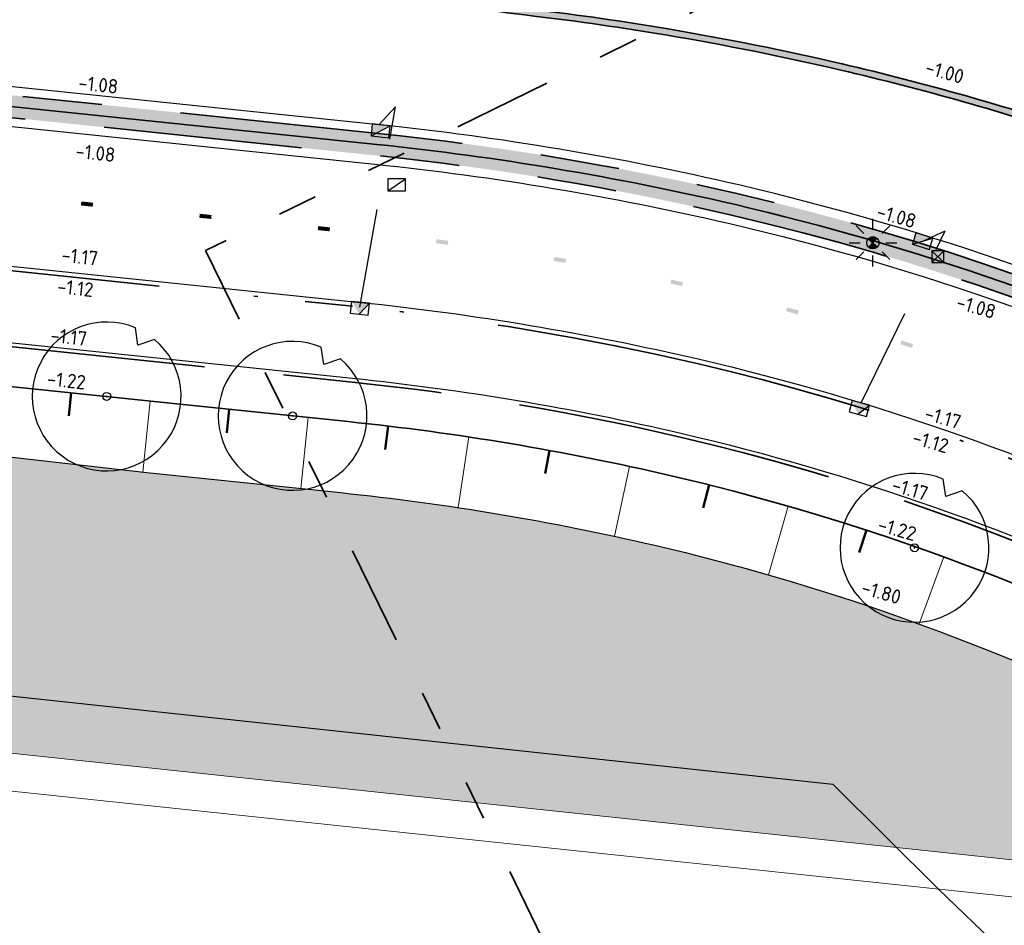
# Model space of a CAD drawing. Header units: metres. Extents: x -1 to 222837, y -2 to 853657.
# Tile 162 of 256: x 111074 to 111099, y 426785 to 426808. Entities that reach past the tile are written whole.
import ezdxf
from ezdxf.enums import TextEntityAlignment as Align

# ---------------------------------------------------------------- set-up
doc = ezdxf.new("R2010")
doc.units = ezdxf.units.M
doc.header["$XCLIPFRAME"] = 0
for name, pattern in [('AL-TEKENBLADGRENS', [11.5, 2.5, -1.5, 1, -1.5, 1, -1.5, 2.5]), ('RI-HWA_KOLKAANSLUITING', [4.3, 2.5, -1.8]), ('VH-AMSTELBAND', [30, 16, -4, 0, -2, 2, -2, 0, -4]), ('VH-OPSLUITBAND_100X200', [16, 8, -2, 4, -2]), ('VH-TROTTOIRBAND_130-150', [15, 5, -2, 2, -2, 2, -2])]:
    doc.linetypes.add(name, pattern=pattern)
doc.layers.add('A- Bestaand water', color=7, linetype='Continuous', true_color=0x5cadff)
for name, color, linetype in [('A-Maatvoering', 30, 'Continuous'), ('N-ONTWERP', 1, 'Continuous'), ('STEDIN BOVENGRONDS', 7, 'Continuous'), ('X-REF', 7, 'Continuous')]:
    doc.layers.add(name, color=color, linetype=linetype)
for name, color, linetype, lineweight in [('B-ALG', 8, 'Continuous', 5), ('B-GRS-WERKGRENS', 4, 'WERKGRENS', 25), ('B-OI-RI-GWA_KOLK-S', 30, 'Continuous', 30), ('B-WE-IE-TERREINAFSCHEIDING_KUNSTMATIG_HEKWERK-G', 22, 'IE-TERREINAFSCHEIDING-KUNSTMATIG', 13), ('N-GRN-BOOM', 70, 'Continuous', 25), ('N-GRN-BOOM @ 1', 70, 'Continuous', 25), ('N-WE-GR-BOS-A', 42, 'Continuous', 18), ('N-WE-GR-HAAG-G', 90, 'GR-HAAG1', 35), ('N-WE-GW-BERM-G', 90, 'Continuous', 35), ('N-WE-GW-TALUDARCERING_KORT-G', 90, 'Continuous', 50), ('N-WE-GW-TALUDARCERING_LANG-G', 90, 'Continuous', 18), ('N-WE-RI-HWA_KOLK-S', 150, 'Continuous', 25), ('N-WE-VH-KANTOPSLUITING_OPSLUITBAND_100X200-G VOETPAD', 150, 'VH-OPSLUITBAND_100X200', 35), ('N-WE-VH-KANTOPSLUITING_PLAKBAND-G', 210, 'Continuous', 35), ('N-WE-VH-KANTOPSLUITING_RWSBAND-G', 210, 'VH-TROTTOIRBAND_130-150', 35), ('N-WE-VH-KANTOPSLUITING_VOORKANT OB 100X200', 7, 'Continuous', 25), ('N-WE-VH-KANTOPSLUITING_VOORKANT RIJWIELPADBAND', 7, 'Continuous', 25), ('N-WE-VH-KANTOPSLUITING_VOORKANT RWS-BAND', 7, 'Continuous', 25), ('N-WE-VH-Trottoirband 150x170', 60, 'VH-AMSTELBAND', 35), ('N-WTR-DAMWAND', 140, 'DAMWAND', 25), ('SLD-n-wm_wegmarkering', 7, 'Continuous', 25), ('X-XX-AL-HOOGTELABEL-T25', 7, 'Continuous', 25), ('X-XX-AL-TEKENBLADGRENS-G blad 2', 7, 'AL-TEKENBLADGRENS', 35)]:
    doc.layers.add(name, color=color, linetype=linetype, lineweight=lineweight)
doc.layers.add('N-WE-RI-HWA_KOLKAANSLUITING-G', color=7, linetype='RI-HWA_KOLKAANSLUITING', lineweight=25, true_color=0x0078f0)
doc.styles.add('NLCS-ISO', font='NLCS-ISO.ttf')
doc.styles.add('NLCS-ISO-ANNOTATIEF-T25', font='NLCS-ISO.ttf', dxfattribs={"height": 2.5})
doc.styles.add('NLCS-ISO-M1000-T25', font='NLCS-ISO.ttf')
doc.linetypes.add('DAMWAND', pattern='A,2.2,-1,[132,ltypeshp.shx,S=0.5,R=0,X=-1,Y=0],3.2', length=6.4)
doc.linetypes.add('GR-HAAG1', pattern='A,6,[176,NLCS.shx,S=0.125,R=0,X=0,Y=0],-2', length=8)
doc.linetypes.add('IE-TERREINAFSCHEIDING-KUNSTMATIG', pattern='A,4,[82,NLCS.shx,S=0.75,R=90,X=0,Y=0],4,-2', length=10)
doc.linetypes.add('WERKGRENS', pattern='A,2.5,-1,[133,ltypeshp.shx,S=1,R=0,X=-1,Y=0],-1,2.5', length=7)
doc.dimstyles.new('NLCS-ANNOTATIEF-T25-PIJL', dxfattribs={"dimtxt": 2.5, "dimasz": 2.5, "dimexe": 2, "dimexo": 2, "dimgap": 0.7, "dimtad": 1, "dimzin": 0, "dimdsep": 46, "dimtxsty": 'NLCS-ISO-ANNOTATIEF-T25', "dimcen": 0, "dimdle": 2, "dimclrd": 256, "dimclre": 256, "dimclrt": 256, "dimadec": 5, "dimazin": 0, "dimtfac": 1, "dimtofl": 0, "dimtmove": 1, "dimatfit": 0, "dimfxl": 2, "dimfxlon": 1, "dimtfillclr": 254, "dimtolj": 1, "dimtzin": 0, "dimlwd": 18, "dimlwe": 18, "dimarcsym": 0})
picture_1 = doc.add_image_def('image1.ecw', size_in_pixel=(400001, 250001))
picture_2 = doc.add_image_def('image2.ecw', size_in_pixel=(120000, 80000))

# ---------------------------------------------------------------- blocks, each defined once
blk = doc.blocks.new('*D317')
at = {"layer": 'A-Maatvoering', "linetype": 'Continuous', "lineweight": 18, "transparency": 16777216}
blk.add_line((111125, 426792.409), (111126.781, 426794.344), dxfattribs=at)
at = {"layer": 'A-Maatvoering', "transparency": 16777216}
blk.add_solid([(111126.72, 426794.401), (111126.842, 426794.288), (111127.12, 426794.712)], dxfattribs=at)
at = {"layer": 'Defpoints', "color": 0, "transparency": 16777216}
for p in [(111127.12, 426794.712), (111078.35, 426741.745)]:
    blk.add_point(p, dxfattribs=at)
at = {"layer": 'A-Maatvoering', "transparency": 16777216, "insert": (111125.434, 426793.457), "char_height": 0.5, "attachment_point": 5, "rotation": 47.3627, "style": 'NLCS-ISO-ANNOTATIEF-T25'}
blk.add_mtext('\\A1;R72.00', dxfattribs=at)
blk = doc.blocks.new('30')
at = {"layer": 'SLD-n-wm_wegmarkering'}
blk.add_solid([(-0.15, -0.05), (-0.15, 0.05), (0.15, -0.05), (0.15, 0.05)], dxfattribs=at)
blk = doc.blocks.new('*U338')
at = {"layer": 'SLD-n-wm_wegmarkering'}
blk.add_blockref('30', (0.15, 0), dxfattribs=at)
blk = doc.blocks.new('*U339')
at = {"layer": 'SLD-n-wm_wegmarkering', "color": 0, "linetype": 'ByBlock', "lineweight": -2, "transparency": 16777216}
for p, rotation in [((111075.334, 426803.524), 354.068021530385), ((111078.318, 426803.214), 354.068021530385), ((111081.302, 426802.903), 354.068021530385), ((111084.283, 426802.572), 352.6577815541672), ((111087.25, 426802.126), 350.2282785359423), ((111090.195, 426801.554), 347.7987755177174), ((111093.112, 426800.856), 345.2145918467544), ((111095.994, 426800.023), 342.5393025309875)]:
    blk.add_blockref('*U338', p, dxfattribs=dict(at, rotation=rotation))
blk = doc.blocks.new('B-SRI-KOLK_STRAAT_300X300-SO')
at = {"color": 0}
for p, q in [((-0.75, 0), (0.75, 1.5)), ((0.75, 0), (-0.75, 1.5))]:
    blk.add_line(p, q, dxfattribs=at)
blk.add_3dface([(-0.75, 0), (0.75, 0), (0.75, 1.5), (-0.75, 1.5)], dxfattribs=at)
blk = doc.blocks.new('B-SRI-KOLK_TROTTOIR-SO')
at = {"color": 0}
blk.add_line((-1.125, 0), (1.125, 1.5), dxfattribs=at)
blk.add_3dface([(-1.125, 0), (1.125, 0), (1.125, 1.5), (-1.125, 1.5)], dxfattribs=at)
blk = doc.blocks.new('N-SRI-KOLK_TROTTOIR-SO')
blk.add_hatch(color=256).paths.add_polyline_path([(1.125, 1.5), (-1.125, 1.5), (-1.125, 0)])
blk.add_line((-1.125, 0), (1.125, 1.5))
at = {"flags": 128}
blk.add_lwpolyline([(-1.125, 0), (1.125, 0), (1.125, 1.5), (-1.125, 1.5)], close=True, dxfattribs=at)
blk = doc.blocks.new('TK in rijwielpadband')
at = {"layer": 'N-WE-RI-HWA_KOLK-S'}
blk.add_hatch(color=256, dxfattribs=at).paths.add_polyline_path([(2.25, 1.5), (0, 1.5), (1.125, 0)])
blk.add_line((1.125, 0), (2.25, 1.5), dxfattribs=at)
at = {"layer": 'N-WE-RI-HWA_KOLK-S', "flags": 128}
blk.add_lwpolyline([(0, 0), (2.25, 0), (2.25, 1.5), (0, 1.5)], close=True, dxfattribs=at)
blk = doc.blocks.new('Lichtmast hergebruik')
h = blk.add_hatch(color=256)
h.dxf.hatch_style = 1
h.paths.add_polyline_path([(-0.58, 0.5), (0, 0), (0.5, 0.58, 0.414214)])
h = blk.add_hatch(color=256)
h.dxf.hatch_style = 1
h.paths.add_polyline_path([(0.58, -0.5), (0, 0), (-0.5, -0.58, 0.414214)])
for p, q in [((0, 1.62), (0, 3)), ((-2.12, 2.12), (-1.15, 1.15)), ((1.15, 1.15), (2.12, 2.12)), ((-3, 0), (-1.62, 0)), ((-2.12, -2.12), (-1.15, -1.15)), ((1.15, -1.15), (2.12, -2.12)), ((1.62, 0), (3, 0)), ((0, -3), (0, -1.62))]:
    blk.add_line(p, q)
at = {"flags": 128}
for points in [[(-0.58, 0.5), (0.58, -0.5)], [(-0.5, -0.58), (0.5, 0.58)]]:
    blk.add_lwpolyline(points, dxfattribs=at)
blk.add_circle((0, 0), 0.77)
at = {"style": 'NLCS-ISO'}
blk.add_attdef('TYPE', text='', height=1.8, dxfattribs=at).set_placement((0, 3), align=Align.BOTTOM_CENTER)
blk = doc.blocks.new('*U2079')
at = {"flags": 128}
blk.add_lwpolyline([(4.824, 5.743), (3.151, 5.173), (2.888, 6.922, 13.158116)], format="xyb", close=True, dxfattribs=at)
blk.add_circle((0, 0), 0.4)
blk.add_point((0, 0))
blk = doc.blocks.new('*U2718')
at = {"layer": 'N-GRN-BOOM @ 1', "xscale": 0.25, "yscale": 0.25, "zscale": 0.25}
blk.add_blockref('*U2079', (111075.979, 426798.662), dxfattribs=at)
blk = doc.blocks.new('*U2719')
at = {"layer": 'N-GRN-BOOM @ 1', "xscale": 0.25, "yscale": 0.25, "zscale": 0.25}
blk.add_blockref('*U2079', (111080.663, 426798.173), dxfattribs=at)
blk = doc.blocks.new('*U2720')
at = {"layer": 'N-GRN-BOOM @ 1', "xscale": 0.25, "yscale": 0.25, "zscale": 0.25}
blk.add_blockref('*U2079', (111096.332, 426794.85), dxfattribs=at)

msp = doc.modelspace()

# ---------------------------------------------------------------- hatches: boundary and pattern name
at = {"layer": 'A- Bestaand water', "transparency": 33554559}
h = msp.add_hatch(color=256, dxfattribs=at)
edge = h.paths.add_edge_path()
edge.add_arc((111020.0657, 426841.5353), 40.1438, 255.29873, 272.3091)
edge.add_arc((111021.3241, 426819.4406), 18.02, 271.14156, 275.37795)
edge.add_line((111023.013, 426801.4999), (111026.7435, 426801.8511))
edge.add_arc((111030.6781, 426760.0559), 41.98, 93.76434, 95.37795, ccw=False)
edge.add_arc((111028.8398, 426787.9955), 13.98, 84.06802, 93.76434, ccw=False)
edge.add_line((111030.2846, 426801.9006), (111036.0882, 426801.2976))
edge.add_line((111036.0882, 426801.2976), (111046.9715, 426800.1668))
edge.add_line((111046.9715, 426800.1668), (111076.8882, 426796.7578))
edge.add_line((111076.8882, 426796.7578), (111076.8881, 426796.7567))
edge.add_line((111076.8881, 426796.7567), (111081.8747, 426796.2386))
edge.add_arc((111075.2419, 426732.4022), 64.18, 76.898231, 84.068022, ccw=False)
edge.add_arc((111076.7153, 426738.733), 57.68, 64.346362, 76.898231, ccw=False)
edge.add_line((111101.6867, 426790.7274), (111103.0434, 426790.0564))
edge.add_arc((111097.8688, 426779.5872), 11.6782, 43.70064, 63.69829, ccw=False)
edge.add_line((111106.3117, 426787.6556), (111107.1883, 426786.7383))
edge.add_arc((111124.7104, 426800.949), 22.5604, 219.04263, 221.50017)
edge.add_line((111107.8137, 426786), (111104.969, 426786.324))
edge.add_line((111104.969, 426786.324), (111103.361, 426786.502))
edge.add_line((111103.361, 426786.502), (111084.8528, 426788.4754))
edge.add_line((111084.8528, 426788.4754), (110987.746, 426798.804))
edge.add_line((110987.746, 426798.804), (110979.735, 426799.651))
edge.add_line((110979.735, 426799.651), (110974.0208, 426800.3153))
edge.add_arc((110995.2284, 426759.3156), 46.16, 94.97, 117.35081, ccw=False)
edge.add_arc((110995.2284, 426759.3156), 46.16, 89.88631, 94.97, ccw=False)
edge.add_arc((110993.4755, 426753.3481), 52.16, 78.35458, 87.97353, ccw=False)
edge.add_arc((111448.3256, 428290.7392), 1551.2973, 253.3563015, 253.5591269)
edge.add_arc((111014.4254, 426820.7064), 18.5661, 253.87371, 255.82256)
at = {"layer": 'N-ONTWERP', "true_color": 0xa8a8a8, "transparency": 33554687}
h = msp.add_hatch(color=253, dxfattribs=at)
h.dxf.hatch_style = 1
edge = h.paths.add_edge_path()
edge.add_line((111081.3, 426809.0164), (111083.1821, 426808.8208))
edge.add_arc((111069.1129, 426672.6099), 136.9356, 82.595859, 84.102838, ccw=False)
edge.add_arc((111078.8866, 426741.7392), 67.1278, 80.361657, 83.264825, ccw=False)
edge.add_arc((111078.2819, 426737.5355), 71.3734, 76.856157, 80.448035, ccw=False)
edge.add_arc((111078.6703, 426739.2859), 69.5806, 71.573494, 76.839886, ccw=False)
edge.add_arc((111078.4328, 426738.7878), 70.1283, 61.640366, 71.518069, ccw=False)
edge.add_line((111111.7441, 426800.4995), (111111.6681, 426800.3587))
edge.add_arc((111078.4328, 426738.7877), 69.9684, 61.640374, 71.518077)
edge.add_arc((111078.6708, 426739.2877), 69.4188, 71.573569, 76.839961)
edge.add_arc((111078.282, 426737.5363), 71.2126, 76.856178, 80.448153)
edge.add_arc((111078.8866, 426741.7392), 66.9678, 80.361554, 83.265624)
edge.add_arc((111069.1129, 426672.6104), 136.7751, 82.595465, 84.102836)
edge.add_line((111083.1656, 426808.6617), (111081.2834, 426808.8573))
edge.add_line((111081.2834, 426808.8573), (111081.3, 426809.0164))
at = {"layer": 'N-WE-GR-BOS-A', "transparency": 33554559}
h = msp.add_hatch(dxfattribs=at)
h.set_pattern_fill('AGR-BOSPLANTSOEN', color=102, scale=0.2, style=0, pattern_type=2)
h.set_pattern_definition([(0, (0, 0), (0.2, 0.2), [0.24, -0.16]), (90, (0.12, -0.08), (-0.8, 5e-17), [0.16, -0.24]), (90, (0.32, 0.12), (-0.8, 5e-17), [0.16, -0.24]), (90, (0.52, -0.04), (-0.8, 5e-17), [0.08, -0.32]), (90, (0.72, 0.16), (-0.8, 5e-17), [0.08, -0.32])])
edge = h.paths.add_edge_path()
edge.add_line((111106.4948, 426807.3032), (111109.3592, 426813.7035))
edge.add_line((111109.3592, 426813.7035), (111109.2686, 426813.7441))
edge.add_line((111109.2686, 426813.7441), (111110.0683, 426815.5143))
edge.add_line((111110.0683, 426815.5143), (111109.4843, 426817.1348))
edge.add_line((111109.4843, 426817.1348), (111109.0013, 426817.3709))
edge.add_line((111109.0013, 426817.3709), (111107.8829, 426814.3764))
edge.add_line((111107.8829, 426814.3764), (111101.1417, 426815.0809))
edge.add_line((111101.1417, 426815.0809), (111101.7872, 426820.8972))
edge.add_line((111101.7872, 426820.8972), (111101.6018, 426820.9878))
edge.add_line((111101.6018, 426820.9878), (111100.988, 426819.664))
edge.add_line((111100.988, 426819.664), (111099.558, 426819.77))
edge.add_line((111099.558, 426819.77), (111099.183, 426815.779))
edge.add_line((111099.183, 426815.779), (111099.1662, 426815.6952))
edge.add_line((111099.1662, 426815.6952), (111099.1387, 426815.6142))
edge.add_line((111099.1387, 426815.6142), (111099.101, 426815.5375))
edge.add_line((111099.101, 426815.5375), (111099.0537, 426815.4663))
edge.add_line((111099.0537, 426815.4663), (111098.9976, 426815.4018))
edge.add_line((111098.9976, 426815.4018), (111098.9337, 426815.345))
edge.add_line((111098.9337, 426815.345), (111098.863, 426815.297))
edge.add_line((111098.863, 426815.297), (111098.8116, 426815.2697))
edge.add_line((111098.8116, 426815.2697), (111098.758, 426815.2471))
edge.add_line((111098.758, 426815.2471), (111098.7026, 426815.2292))
edge.add_line((111098.7026, 426815.2292), (111098.6459, 426815.2163))
edge.add_line((111098.6459, 426815.2163), (111098.5883, 426815.2084))
edge.add_line((111098.5883, 426815.2084), (111098.5301, 426815.2057))
edge.add_line((111098.5301, 426815.2057), (111098.472, 426815.208))
edge.add_line((111098.472, 426815.208), (111097.9106, 426815.2688))
edge.add_line((111097.9106, 426815.2688), (111096.6451, 426810.3022))
edge.add_arc((111080.588, 426739.8898), 72.22, 68.978378, 77.1537, ccw=False)
h = msp.add_hatch(dxfattribs=at)
h.set_pattern_fill('AGR-BOSPLANTSOEN', color=102, scale=0.2, style=0, pattern_type=2)
h.set_pattern_definition([(0, (-0.75, 0), (0.2, 0.2), [0.24, -0.16]), (90, (-0.63, -0.08), (-0.8, 5e-17), [0.16, -0.24]), (90, (-0.43, 0.12), (-0.8, 5e-17), [0.16, -0.24]), (90, (-0.23, -0.04), (-0.8, 5e-17), [0.08, -0.32]), (90, (-0.03, 0.16), (-0.8, 5e-17), [0.08, -0.32])])
h.paths.add_polyline_path([(111020.7353, 426811.7402), (111020.5512, 426809.9534, 0.3990899), (111020.8167, 426809.6738, 0.0364594), (111022.2407, 426809.7036), (111025.9712, 426810.0548, -0.0534087), (111031.1362, 426810.0965), (111036.0653, 426809.5843), (111082.7573, 426804.7328, -0.0312943), (111091.7261, 426803.2293, -0.0557092), (111105.5948, 426798.3238), (111106.8665, 426797.6925, -0.0911794), (111112.7213, 426793.3092), (111113.7836, 426792.1604), (111114.8651, 426793.5432, 0.0395051), (111105.7696, 426798.8614, 0.0554199), (111091.8531, 426803.7747, 0.0312943), (111082.8152, 426805.2898), (111036.1239, 426810.1413)])

# ---------------------------------------------------------------- linework, layer by layer
at = {"layer": 'B-ALG'}
msp.add_lwpolyline([(110987.746, 426798.804), (111084.8528, 426788.4754), (111103.361, 426786.502), (111104.969, 426786.324), (111110, 426785.751), (111111.2971, 426785.5719), (111112.5411, 426785.1635), (111113.692, 426784.539), (111114.5938, 426783.8305), (111115.3732, 426782.9892), (111116.011, 426782.036), (111118.612, 426776.56), (111122.572, 426768.102), (111126.642, 426759.461), (111133.422, 426744.946), (111137.911, 426735.261), (111141.6133, 426727.4696)], dxfattribs=at)
at = {"layer": 'B-GRS-WERKGRENS', "flags": 128}
msp.add_lwpolyline([(110696.0424, 426984.6552), (110683.8611, 426993.0575), (110681.5434, 426989.648), (110647.8047, 426943.6556), (110640.0829, 426933.4366), (110631.1128, 426920.9005, 0.1052077), (110625.3199, 426903.2705), (110623.1195, 426903.1135), (110622.8302, 426899.1404), (110622.8257, 426889.069), (110624.314, 426881.9131), (110619.9478, 426879.8593), (110610.3848, 426873.2075), (110605.3942, 426863.2003), (110609.4478, 426861.4866), (110615.1856, 426858.5041), (110624.3283, 426850.7908), (110624.9802, 426851.6022), (110633.8741, 426844.4563), (110643.0504, 426836.1435), (110655.3674, 426823.3669), (110656.8702, 426821.845), (110655.5569, 426820.1319), (110651.9971, 426815.8251), (110661.0857, 426808.031), (110673.7143, 426797.8916), (110678.9933, 426800.935), (110682.0087, 426797.6368), (110681.3441, 426795.8887), (110682.3406, 426793.9995), (110688.6092, 426792.8127), (110694.4162, 426788.3905), (110707.3498, 426779.7534), (110715.9972, 426773.9651), (110732.7151, 426767.339), (110745.7247, 426763.2028), (110771.1914, 426758.373, 0.0609615), (110771.6742, 426758.3185), (110776.6174, 426758.3652, 0.2032449), (110778.0492, 426758.9882), (110779.3918, 426760.4028), (110780.9873, 426760.4434), (110817.1705, 426756.6066), (110816.6589, 426751.3461), (110815.9469, 426746.519), (110856.8361, 426742.5539), (110868.464, 426743.0015), (110903.6966, 426739.1644), (110904.3848, 426743.7349), (110908.755, 426743.0671), (110933.5332, 426740.8075), (110948.0408, 426738.8473), (110947.4256, 426740.8728), (110946.1413, 426744.2355), (110945.7955, 426745.6803), (110945.6322, 426748.1471), (110946.284, 426749.2657), (110950.55, 426751.1074), (110955.1425, 426754.8833), (110957.03, 426770.6443, -0.1858071), (110962.3439, 426783.753), (110989.6664, 426800.1273), (111094.2752, 426788.8928), (111096.9393, 426786.2536), (111113.387, 426770.3931), (111118.0944, 426765.9923), (111122.4936, 426760.6996), (111125.9314, 426762.8446), (111132.5526, 426748.3003), (111130.756, 426746.1019), (111135.8274, 426730.5828), (111138.6736, 426726.3465), (111145.5036, 426725.3036), (111154.9471, 426706.8249), (111165.7603, 426690.152), (111168.851, 426684.8194, -0.4623624), (111168.5963, 426684.1014), (111167.0071, 426683.4965, 0.420484), (111166.7216, 426682.8413), (111168.1987, 426679.1971, 0.4081062), (111168.8402, 426678.9177), (111171.0563, 426679.7624, -0.3865109), (111171.6824, 426679.5171), (111181.5181, 426659.6501, -0.0508334), (111182.4436, 426652.4704), (111182.0314, 426643.923, 0.1424738), (111183.8712, 426635.0932), (111183.4465, 426634.9245, 0.4355486), (111183.181, 426634.2421), (111186.4656, 426627.4501, 0.391009), (111187.0968, 426627.2017), (111187.7695, 426627.4631, -0.6217047), (111188.6778, 426626.8695), (111191.3536, 426623.2086), (111193.4941, 426621.7053, 0.0312453), (111201.9852, 426616.7325), (111203.0999, 426614.7511), (111204.682, 426609.1244), (111214.9386, 426601.3343), (111217.1204, 426598.7395), (111225.8995, 426589.0359), (111234.1322, 426582.7269), (111239.4891, 426579.6722), (111245.6835, 426577.3486), (111253.4749, 426571.9169), (111263.6, 426564.0526), (111282.5854, 426548.9024), (111301.6692, 426532.7467, 0.3053725), (111302.2245, 426532.6856), (111306.0353, 426534.6841, -0.2980823), (111306.5802, 426534.6315), (111324.4609, 426520.2968), (111328.5947, 426517.3176), (111334.5617, 426512.1897), (111347.6676, 426496.9046), (111348.8032, 426495.5161), (111350.8304, 426490.6816), (111350.3674, 426489.5288), (111350.1567, 426488.113), (111358.3017, 426484.7489), (111354.8474, 426480.6644), (111368.3123, 426468.1831), (111377.3553, 426476.996, 0.1363374), (111383.9435, 426482.7516), (111385.2075, 426486.335, 0.1290898), (111392.5323, 426491.085), (111402.9598, 426500.6813), (111414.8163, 426512.1936), (111417.8476, 426515.9853), (111419.2589, 426514.9338), (111421.3759, 426518.0123), (111420.2224, 426518.9196), (111422.81, 426522.1924), (111426.863, 426530.0682, 0.0350706), (111434.8335, 426544.8206), (111439.2413, 426554.0134, -0.0523081), (111448.8827, 426568.1194, -0.040521), (111456.7487, 426576.4924, -0.0466952), (111473.4248, 426590.6198), (111485.5951, 426597.7662, -0.0126767), (111492.9285, 426600.958), (111508.0649, 426606.5204, 0.4105065), (111508.3639, 426607.1562), (111505.5678, 426615.0734, 0.4168207), (111504.9257, 426615.3769, 0.0905865), (111453.5553, 426585.3427, 0.0753554), (111438.7111, 426569.8858), (111431.5958, 426575.2906), (111449.9864, 426597.6332, -0.0167918), (111466.0879, 426610.5482, -0.0557367), (111491.1449, 426625.909), (111496.7623, 426628.282), (111500.0134, 426627.408), (111496.8382, 426635.2441, 0.4365131), (111496.1526, 426635.5043), (111483.8851, 426629.4186), (111469.1011, 426620.6492), (111459.7603, 426613.6987), (111449.6345, 426605.6254), (111441.1156, 426596.9369), (111429.1984, 426582.1603), (111431.0516, 426580.4575), (111406.3855, 426549.5491), (111397.0353, 426537.6586), (111395.2825, 426538.9636), (111392.9955, 426535.9501), (111394.7182, 426534.652), (111385.0563, 426522.0908), (111383.9989, 426523.6376), (111382.3412, 426528.1461), (111377.4375, 426522.2271), (111374.2352, 426518.6692), (111371.5931, 426517.349), (111368.7588, 426516.8835, -0.1652702), (111368.4414, 426516.9363), (111351.2649, 426526.1508), (111324.3951, 426546.666, -0.3657024), (111324.2558, 426547.2959), (111327.3573, 426553.7283), (111318.6307, 426557.5297), (111316.993, 426553.8053, -0.292044), (111316.5453, 426553.5067), (111315.0912, 426553.4777, -0.1776704), (111314.7655, 426553.5899), (111310.1408, 426557.3558), (111311.2887, 426558.5858), (111304.2587, 426562.7405), (111301.5045, 426560.4492), (111295.9509, 426564.4743), (111281.0543, 426575.6912), (111258.9288, 426592.957), (111249.3591, 426601.8548, -0.343865), (111248.8513, 426603.8594), (111251.0811, 426609.1697), (111244.5637, 426612.1342), (111243.3013, 426609.3809, -0.38751), (111240.247, 426608.7097), (111235.9586, 426611.3734), (111222.8523, 426621.7349, -0.1019607), (111210.3565, 426637.5663), (111200.0165, 426658.1073), (111201.4139, 426658.6408), (111199.3001, 426663.2598), (111197.9906, 426662.7333), (111191.4076, 426676.6319), (111174.4849, 426716.3816), (111175.4097, 426716.7231), (111171.0205, 426729.4174), (111175.0412, 426731.185), (111170.1325, 426742.3426), (111166.2238, 426740.4392, -0.410464), (111165.5682, 426740.6918), (111138.6135, 426800.3934), (111133.3697, 426808.996), (111125.2446, 426812.7715), (111122.0804, 426814.7113), (111120.4075, 426811.7274), (111112.4651, 426815.0539), (111113.977, 426818.0228), (111102.5934, 426823.5257), (111102.2145, 426825.6444), (111101.5386, 426826.104), (111098.4509, 426820.0386), (111098.1228, 426816.7559, -0.4783147), (111097.1304, 426815.9869), (111079.7528, 426814.8965), (111037.4827, 426818.9619), (111036.1483, 426820.676), (111025.3219, 426821.8651, -0.5882687), (111024.7204, 426822.5699), (111025.1154, 426826.7463), (111011.1397, 426828.3732), (111010.5098, 426823.377), (110975.0569, 426827.1641, -0.4227405), (110973.7842, 426826.145), (110972.2564, 426826.4378), (110959.5596, 426833.3734), (110958.1603, 426830.409), (110957.3954, 426829.099), (110954.2397, 426830.6759, 0.4177603), (110954.0263, 426831.7812), (110953.0451, 426832.2923), (110947.7288, 426821.8867, 0.3948319), (110948.0794, 426820.5624), (110946.5009, 426817.2404, 0.3462481), (110946.8876, 426815.8708), (110948.0794, 426815.2823), (110932.6313, 426785.3128), (110928.0532, 426787.6811), (110926.0816, 426783.9946), (110917.98, 426788.1352), (110915.9109, 426784.42), (110924.7467, 426780.0296), (110923.0733, 426776.8554, -0.3567778), (110920.2972, 426775.4672), (110916.1875, 426776.0072), (110915.9141, 426771.5714), (110913.7365, 426768.8555), (110905.8767, 426769.8295), (110900.4014, 426769.4949), (110863.1263, 426773.5086), (110863.2476, 426775.3474), (110848.047, 426776.8987), (110848.3121, 426779.5808), (110834.4844, 426781.2506), (110832.1514, 426778.2107), (110815.8574, 426780.0038), (110815.8584, 426779.1503), (110801.2397, 426780.3392), (110782.6093, 426782.222), (110759.4143, 426784.7077), (110754.5988, 426785.9779), (110742.745, 426787.1149, -0.0827147), (110722.469, 426795.3305), (110715.9744, 426799.6762), (110697.6211, 426814.5447), (110698.7305, 426815.8539), (110693.1992, 426820.2996), (110694.4011, 426821.1956), (110690.4312, 426824.4068), (110689.2759, 426823.1938), (110680.9801, 426829.6825), (110667.8024, 426840.4947), (110648.298, 426856.8491), (110644.9707, 426860.4465), (110640.9767, 426865.7977, -0.1510224), (110633.0251, 426899.4367), (110633.3008, 426902.589), (110632.0835, 426902.7381, -0.0338708), (110634.6762, 426913.6872, -0.0642324), (110643.7421, 426928.4733), (110681.0035, 426978.4881), (110692.6868, 426980.9045)], format="xyb", close=True, dxfattribs=at)
at = {"layer": 'B-WE-IE-TERREINAFSCHEIDING_KUNSTMATIG_HEKWERK-G', "elevation": -1.847, "flags": 128}
msp.add_lwpolyline([(110985.2307, 426798.0571), (111099.4128, 426785.9923)], dxfattribs=at)
at = {"layer": 'N-WE-GR-HAAG-G', "flags": 128}
msp.add_lwpolyline([(111105.0268, 426798.9054, 0.0528257), (111091.7896, 426803.502, 0.0312943), (111082.7862, 426805.0113), (111036.095, 426809.8628), (111032.9647, 426810.188)], format="xyb", dxfattribs=at)
at = {"layer": 'N-WE-GW-BERM-G', "flags": 128}
msp.add_lwpolyline([(111008.9907, 426804.5281, 0.0973574), (111023.5842, 426803.0603), (111026.6029, 426803.3445, -0.0070408), (111027.8235, 426803.4421, -0.0423334), (111030.4396, 426803.3926), (111036.2432, 426802.7896), (111077.1789, 426798.5362), (111082.0607, 426798.0289, -0.0312943), (111090.1983, 426796.6647, -0.0548669), (111102.4754, 426792.3454), (111103.8464, 426791.6673, -0.0873621), (111107.6132, 426788.8989), (111108.5669, 426787.9009, 0.0360859), (111112.469, 426784.3669), (111113.4682, 426783.5854), (111115.1894, 426782.2391, -0.0049809), (111118.4892, 426779.6046), (111119.7459, 426778.6446), (111120.1465, 426778.3592, -0.0934977), (111128.7466, 426769.4086, -0.0362088), (111132.921, 426761.8857), (111135.0649, 426757.2623, -0.0249223), (111136.3157, 426754.1701)], format="xyb", dxfattribs=at)
at = {"layer": 'N-WE-GW-TALUDARCERING_KORT-G'}
for p, q in [((111075.0242, 426798.1698), (111075.0849, 426798.7538)), ((111079.002, 426797.7496), (111079.0634, 426798.3404)), ((111082.9982, 426797.3266), (111083.0686, 426797.9164)), ((111087.0269, 426796.7174), (111087.1339, 426797.3017)), ((111091.0116, 426795.8573), (111091.1558, 426796.4335)), ((111094.9355, 426794.7293), (111095.1193, 426795.2942))]:
    msp.add_line(p, q, dxfattribs=at)
at = {"layer": 'N-WE-GW-TALUDARCERING_LANG-G'}
for p, q in [((111076.8882, 426796.7578), (111077.0741, 426798.5471)), ((111080.8666, 426796.3433), (111081.0527, 426798.1337)), ((111084.837, 426795.8609), (111085.1061, 426797.6407)), ((111088.7708, 426795.1401), (111089.1503, 426796.8997)), ((111092.6502, 426794.1682), (111093.1474, 426795.8982)), ((111096.4531, 426792.9308), (111097.0691, 426794.6222))]:
    msp.add_line(p, q, dxfattribs=at)
at = {"layer": 'N-WE-RI-HWA_KOLKAANSLUITING-G', "flags": 128}
for points in [[(111082.3604, 426800.9134), (111083.2526, 426805.9553)], [(111083.2526, 426805.9553), (111082.8379, 426805.5087)], [(111094.9894, 426798.5018), (111097.1045, 426802.8302)], [(111096.5393, 426802.5761), (111097.1045, 426802.8302)]]:
    msp.add_lwpolyline(points, dxfattribs=at)
at = {"layer": 'N-WE-VH-KANTOPSLUITING_OPSLUITBAND_100X200-G VOETPAD', "flags": 128}
msp.add_lwpolyline([(110954.017, 426781.3754), (110956.0339, 426785.6554, -0.124258), (110966.4353, 426798.319, -0.1381634), (110991.0284, 426807.6133, -0.0223855), (110995.3634, 426807.7954, -0.0684551), (111009.9941, 426805.2635, 0.0027338), (111010.1632, 426805.216, 0.0908401), (111023.4539, 426804.0525), (111026.5092, 426804.3401, -0.0070408), (111027.7579, 426804.4399, -0.0423334), (111030.543, 426804.3872), (111036.3465, 426803.7842), (111082.1641, 426799.0236, -0.0312943), (111090.425, 426797.6387, -0.0548905), (111102.9136, 426793.2443), (111104.2898, 426792.5637, -0.0873621), (111108.3362, 426789.5898), (111109.2899, 426788.5918, 0.0360859), (111113.0852, 426785.1546), (111114.0843, 426784.373), (111115.7703, 426783.0542), (111119.6694, 426779.9535, 0.013242), (111120.326, 426779.4591), (111120.7266, 426779.1738, -0.0934977), (111129.5836, 426769.9558, -0.0362088), (111133.8282, 426762.3064), (111135.9722, 426757.683, -0.0249223), (111137.2603, 426754.4985), (111144.9884, 426732.2657, 0.0120121), (111145.7558, 426730.218), (111146.1249, 426729.3008, 0.0129063), (111146.443, 426728.5656), (111147.9195, 426725.3815), (111148.4665, 426724.2021), (111149.8895, 426721.1333), (111151.4124, 426717.8493), (111152.9309, 426714.5746, 0.0325354), (111159.4987, 426702.531), (111169.0215, 426687.486, -0.0325354), (111174.9022, 426676.7024), (111179.0899, 426667.6717), (111182.6916, 426659.9047, -0.104453), (111184.0329, 426654.0724), (111184.2625, 426641.2478, 0.104453), (111185.7002, 426634.9965), (111185.9077, 426634.5491)], format="xyb", dxfattribs=at)
at = {"layer": 'N-WE-VH-KANTOPSLUITING_PLAKBAND-G', "flags": 128}
msp.add_lwpolyline([(111081.3, 426809.0164), (111083.1821, 426808.8208, -0.0065755), (111086.7594, 426808.4037, -0.0126681), (111090.1257, 426807.9194, -0.0156738), (111094.5119, 426807.0392, -0.022983), (111100.6639, 426805.2991, -0.0431263), (111111.7441, 426800.4995), (111111.6681, 426800.3587, 0.0431263), (111100.6132, 426805.1474, 0.022983), (111094.4755, 426806.8834, 0.0156742), (111090.099, 426807.7617, 0.0126721), (111086.7397, 426808.2449, 0.0065772), (111083.1656, 426808.6617), (111081.2834, 426808.8573)], format="xyb", close=True, dxfattribs=at)
at = {"layer": 'N-WE-VH-KANTOPSLUITING_RWSBAND-G', "flags": 128}
msp.add_lwpolyline([(111024.1772, 426818.3599), (111027.2948, 426818.036), (111088.0518, 426811.7231, -0.111454), (111118.1834, 426801.5527)], format="xyb", dxfattribs=at)
msp.add_lwpolyline([(111082.8152, 426805.2898), (111036.1239, 426810.1413), (111020.7353, 426811.7402), (111020.5512, 426809.9534, 0.3990899), (111020.8167, 426809.6738, 0.0364594), (111022.2407, 426809.7036), (111025.9712, 426810.0548, -0.0534087), (111031.1362, 426810.0965), (111036.0653, 426809.5843), (111082.7573, 426804.7328, -0.0312943), (111091.7261, 426803.2293, -0.0557132), (111105.5957, 426798.3234), (111106.8665, 426797.6925, -0.0911794), (111112.7213, 426793.3092), (111113.5442, 426792.4193, 0.4621214), (111114.0008, 426792.4381), (111114.8651, 426793.5432, 0.0395051), (111105.7696, 426798.8614, 0.0554199), (111091.8531, 426803.7747, 0.0312943)], format="xyb", close=True, dxfattribs=at)
at = {"layer": 'N-WE-VH-KANTOPSLUITING_VOORKANT OB 100X200', "flags": 128}
msp.add_lwpolyline([(111009.3098, 426805.5808, 0.0973574), (111023.4811, 426804.1555), (111026.4998, 426804.4396, -0.0070408), (111027.7513, 426804.5397, -0.0423334), (111030.5533, 426804.4867), (111036.3569, 426803.8837), (111082.1744, 426799.123, -0.0312943), (111090.4476, 426797.7361, -0.0550161), (111102.9843, 426793.3213), (111104.3341, 426792.6533, -0.0873621), (111108.4085, 426789.6589), (111109.3622, 426788.6609, 0.0360859), (111113.1468, 426785.2334), (111114.1459, 426784.4518), (111115.8326, 426783.1325), (111119.7317, 426780.0317, 0.013242), (111120.384, 426779.5405), (111120.7846, 426779.2552, -0.0934977), (111129.6673, 426770.0105, -0.0362088), (111133.9189, 426762.3484), (111136.0629, 426757.725, -0.0249223), (111137.3547, 426754.5313)], format="xyb", dxfattribs=at)
at = {"layer": 'N-WE-VH-KANTOPSLUITING_VOORKANT RIJWIELPADBAND', "flags": 128}
msp.add_lwpolyline([(111009.8668, 426807.4182, 0.0973574), (111023.3011, 426806.067), (111026.3199, 426806.3512, -0.0070408), (111027.6252, 426806.4556, -0.0423334), (111030.7517, 426806.3964), (111036.5553, 426805.7934), (111082.3728, 426801.0328, -0.0312943), (111090.8829, 426799.6061, -0.0549838), (111103.8096, 426795.0549), (111105.1857, 426794.3742, -0.0873621), (111109.7965, 426790.9854), (111110.7503, 426789.9874, 0.0360859), (111114.3297, 426786.7457), (111115.3289, 426785.9641), (111117.0277, 426784.6352), (111120.9268, 426781.5344, 0.013242), (111121.4979, 426781.1044), (111121.8985, 426780.8191, -0.0934977), (111131.2744, 426771.0611, -0.0362088), (111135.6607, 426763.1562), (111137.8047, 426758.5328, -0.0249223), (111139.1683, 426755.1617)], format="xyb", dxfattribs=at)
at = {"layer": 'N-WE-VH-KANTOPSLUITING_VOORKANT RWS-BAND', "flags": 128}
msp.add_lwpolyline([(110847.5055, 426772.6313), (110900.5174, 426767.0487, 0.3169914), (110940.7621, 426789.5083, -0.3166094), (110997.0273, 426820.9597), (111007.4046, 426819.8815), (111027.4729, 426817.7963), (111088.029, 426811.5043, -0.1033162), (111116.0716, 426802.539, -0.0084798), (111118.167, 426801.3049, -0.0291658), (111124.3225, 426797.1573, -0.1114675), (111143.6689, 426772.0344), (111148.6442, 426761.3052), (111155.0361, 426750.4923), (111159.5907, 426740.6704), (111167.1636, 426724.3397), (111170.9843, 426716.1004), (111194.9636, 426664.3897), (111198.9736, 426655.7422), (111206.8489, 426638.7594, 0.0606981), (111213.6256, 426627.8404, 0.0298473), (111217.9876, 426622.4097, 0.0606981), (111227.1879, 426613.4374), (111238.6806, 426604.6715)], format="xyb", dxfattribs=at)
msp.add_lwpolyline([(111025.9918, 426809.8358, -0.0070408), (111027.3955, 426809.948, -0.0423334), (111031.1135, 426809.8777), (111036.3807, 426809.3304), (111082.7346, 426804.514, -0.0312943), (111091.6763, 426803.015, -0.0557053), (111105.4979, 426798.1263), (111106.7379, 426797.5111, -0.0873621), (111112.3269, 426793.4035), (111113.417, 426792.2629, 0.4571471), (111114.1723, 426792.3003), (111115.1815, 426793.5906, 0.0403744), (111105.8653, 426799.0594, 0.0554199), (111091.9029, 426803.989, 0.0312943), (111082.8379, 426805.5087), (111035.1623, 426810.4624), (111020.5393, 426811.9818), (111020.3339, 426810.0051, 0.4294155), (111020.8052, 426809.4541, 0.0364594), (111022.2614, 426809.4846)], format="xyb", close=True, dxfattribs=at)
at = {"layer": 'N-WE-VH-Trottoirband 150x170', "ltscale": 0.6, "flags": 128}
msp.add_lwpolyline([(110952.2983, 426782.1853), (110954.3152, 426786.4653, -0.124258), (110965.3068, 426799.8476, -0.1381634), (110990.8638, 426809.5061, -0.022536), (110995.399, 426809.6953, -0.0651472), (111009.832, 426807.3034, 0.0973574), (111023.3124, 426805.9475), (111026.3311, 426806.2317, -0.0070408), (111027.6331, 426806.3358, -0.0423334), (111030.7393, 426806.2771), (111036.5429, 426805.674), (111082.3604, 426800.9134, -0.0312943), (111090.8557, 426799.4892, -0.0549784), (111103.7564, 426794.9473), (111105.1324, 426794.2666, -0.0873621), (111109.7098, 426790.9025), (111110.6635, 426789.9045, 0.0360859), (111114.2558, 426786.6511), (111115.2549, 426785.8696), (111116.953, 426784.5413), (111120.8521, 426781.4405, 0.013242), (111121.4283, 426781.0066), (111121.8289, 426780.7213, -0.0934977), (111131.1739, 426770.9954, -0.0362088), (111135.5519, 426763.1057), (111137.6958, 426758.4823, -0.0249223), (111139.0549, 426755.1223), (111146.783, 426732.8896, 0.0120121), (111147.5184, 426730.9273), (111147.8875, 426730.0101, 0.0129063), (111148.1667, 426729.3649), (111149.6432, 426726.1808), (111150.1901, 426725.0014), (111151.6132, 426721.9327), (111153.1866, 426718.5397), (111154.6546, 426715.3739, 0.0085184), (111156.1942, 426712.1968)], format="xyb", dxfattribs=at)
at = {"layer": 'N-WTR-DAMWAND', "flags": 128}
msp.add_lwpolyline([(110954.9154, 426771.8575), (110955.6912, 426778.7387, -0.082001), (110956.2253, 426780.6192), (110958.1326, 426784.6664, -0.124258), (110967.8131, 426796.4525, -0.1381634), (110991.2294, 426805.302, -0.0221854), (110995.32, 426805.4755, -0.0419952), (111004.0043, 426804.4344, 0.000885), (111009.2685, 426802.8708, 0.0866665), (111023.013, 426801.4999), (111026.7435, 426801.8511, -0.0070408), (111027.922, 426801.9453, -0.0423334), (111030.2846, 426801.9006), (111036.0882, 426801.2976), (111046.9715, 426800.1668), (111076.9929, 426796.7458), (111081.8747, 426796.2386, -0.0312943), (111089.7903, 426794.9116, -0.0548227), (111101.6867, 426790.7274), (111103.0485, 426790.0539, -0.0873621), (111106.3119, 426787.6553), (111107.1883, 426786.7383, 0.0628428), (111111.2676, 426782.831), (111112.2668, 426782.0494), (111113.988, 426780.7031, -0.0050172), (111117.2811, 426778.0736), (111118.588, 426777.0752, -0.0539134), (111126.6373, 426768.0298, -0.0362088), (111130.6348, 426760.8255), (111132.7788, 426756.2022, -0.0195201), (111133.709, 426753.9719), (111135.5646, 426750.0262), (111142.0886, 426731.2578, 0.0120121), (111142.9078, 426729.0719), (111143.2768, 426728.1547, 0.0126475), (111143.6498, 426727.2916), (111143.6998, 426727.1784)], format="xyb", dxfattribs=at)
at = {"layer": 'X-XX-AL-TEKENBLADGRENS-G blad 2', "color": 4, "flags": 128}
msp.add_lwpolyline([(111137.1341, 426831.0759), (111239.9784, 426621.1105), (111181.3136, 426592.3756), (111078.4694, 426802.341)], close=True, dxfattribs=at)

# ---------------------------------------------------------------- block references
at = {"layer": 'B-OI-RI-GWA_KOLK-S', "xscale": 0.1999999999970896, "yscale": 0.1999999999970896, "zscale": 0.1999999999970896}
for name, p in [('B-SRI-KOLK_TROTTOIR-SO', (111083.284, 426803.843, -1.151)), ('B-SRI-KOLK_TROTTOIR-SO', (111083.284, 426803.843, -1.151)), ('B-SRI-KOLK_STRAAT_300X300-SO', (111096.919, 426802.034, -1.096)), ('B-SRI-KOLK_STRAAT_300X300-SO', (111096.919, 426802.034, -1.096))]:
    msp.add_blockref(name, p, dxfattribs=at)
at = {"layer": 'N-GRN-BOOM'}
for name in ['*U2718', '*U2719', '*U2720']:
    msp.add_blockref(name, (0, 0), dxfattribs=at)
at = {"layer": 'N-WE-RI-HWA_KOLK-S', "xscale": 0.2, "yscale": 0.2, "zscale": 0.2}
for p, rotation in [((111082.8645, 426805.2043), 354.0680217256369), ((111096.4946, 426802.4329), 342.6692229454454)]:
    msp.add_blockref('N-SRI-KOLK_TROTTOIR-SO', p, dxfattribs=dict(at, rotation=rotation))
at = {"layer": 'N-WE-RI-HWA_KOLK-S', "color": 1, "xscale": 0.2, "yscale": 0.2, "zscale": 0.2}
for p, rotation in [((111082.1168, 426800.7586), 353.8091462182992), ((111094.6857, 426798.2746), 344.5243373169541)]:
    msp.add_blockref('TK in rijwielpadband', p, dxfattribs=dict(at, rotation=rotation))
at = {"layer": 'SLD-n-wm_wegmarkering'}
msp.add_blockref('*U339', (0, 0), dxfattribs=at)
at = {"layer": 'STEDIN BOVENGRONDS', "color": 1, "xscale": 0.2, "yscale": 0.2, "zscale": 0.2}
msp.add_blockref('Lichtmast hergebruik', (111095.2849, 426802.5346), dxfattribs=at)

# ---------------------------------------------------------------- texts
at = {"layer": 'X-XX-AL-HOOGTELABEL-T25', "char_height": 0.36, "attachment_point": 1, "style": 'NLCS-ISO-M1000-T25'}
for s, insert, rotation in [('\\pt0.72;-1.00', (111096.6737, 426807.1453), 343.98567), ('\\pt0.72;-1.08', (111075.2885, 426806.7507), 353.76163), ('\\pt0.72;-1.08', (111075.2177, 426805.0302), 353.76163), ('\\pt0.72;-1.08', (111095.4476, 426803.513), 343.98567), ('\\pt0.72;-1.17', (111074.8638, 426802.4143), 353.76163), ('\\pt0.72;-1.12', (111074.7546, 426801.6207), 353.76163), ('\\pt0.72;-1.08', (111097.4539, 426801.2313), 343.98567), ('\\pt0.72;-1.17', (111074.5858, 426800.3908), 353.76163), ('\\pt0.72;-1.22', (111074.4987, 426799.296), 353.76163), ('\\pt0.72;-1.17', (111096.6568, 426798.4298), 343.98567), ('\\pt0.72;-1.12', (111096.3502, 426797.8217), 343.98567), ('\\pt0.72;-1.17', (111095.8279, 426796.6291), 343.98567), ('\\pt0.72;-1.22', (111095.4776, 426795.6272), 343.98567), ('\\pt0.72;-1.80', (111095.0666, 426794.0411), 343.98567)]:
    msp.add_mtext_dynamic_manual_height_columns(s, width=2.935624, gutter_width=2.5, heights=[0], dxfattribs=dict(at, insert=insert, rotation=rotation))

# ---------------------------------------------------------------- dimensions: what is measured, and where the dimension line sits
at = {"layer": 'A-Maatvoering'}
dim = msp.add_radius_dim(center=(111078.3501, 426741.7448, -0.11), mpoint=(111127.1197, 426794.7121, -0.11), dimstyle='NLCS-ANNOTATIEF-T25-PIJL', dxfattribs=at)
dim.commit()
dim.dimension.update_dxf_attribs({"geometry": '*D317', "text_midpoint": (111125.7209, 426793.1929, -0.11), "dimtype": 164})

# ---------------------------------------------------------------- pictures from other files: only their frames are drawn
at = {"layer": 'X-REF'}
image = msp.add_image(picture_1, insert=(100000.0001, 424999.9001), size_in_units=(40000, 25000.0375), dxfattribs=at)
image.set_boundary_path([(93497.8255, 208977.5368), (156894.5073, 250000.5)])
image = msp.add_image(picture_2, insert=(109499.5231, 424999.9595), size_in_units=(6001.8618, 4001.2412), dxfattribs=at)
image.dxf.flags = 7

doc.saveas('drawing.dxf')
